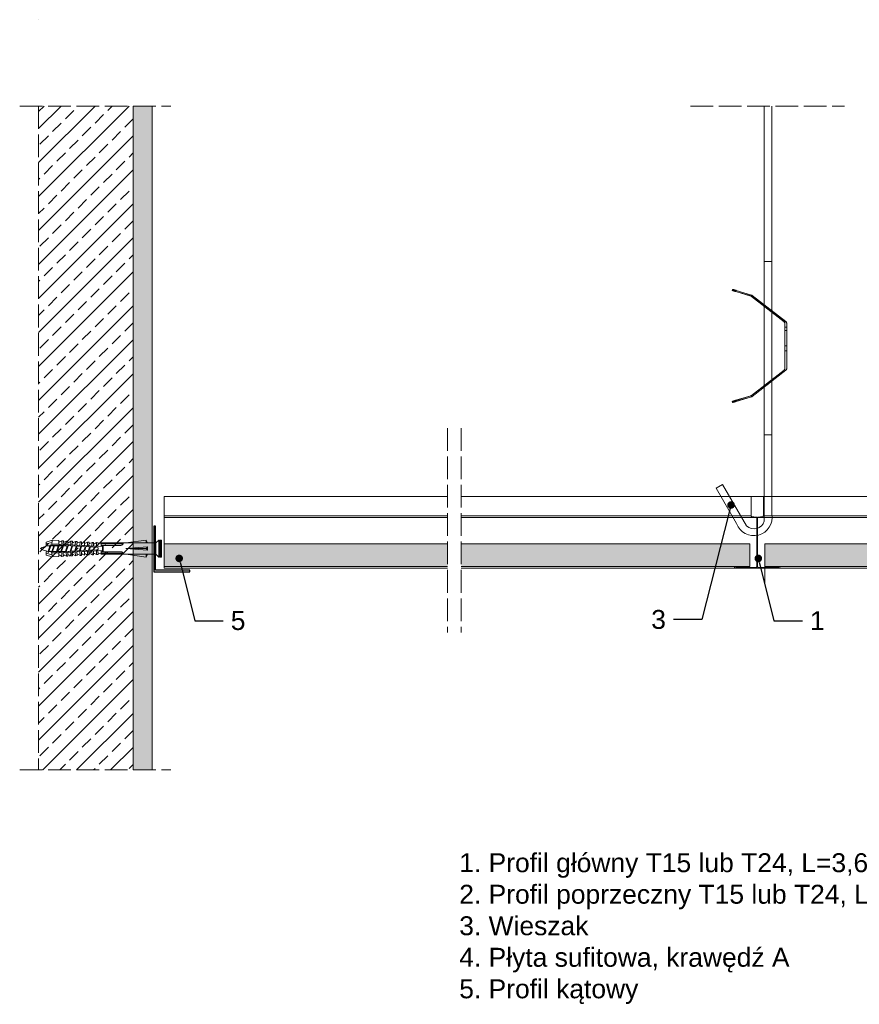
# Model space of a CAD drawing. Header units: millimetres. Extents: x -276 to 514, y -2154 to -831.
# Tile 5 of 6: x -276 to 168, y -1352 to -831. Entities that reach past the tile are written whole.
import ezdxf
from ezdxf import colors
from ezdxf.entities.mleader import LeaderData, LeaderLine
from ezdxf.math import Vec2, Vec3

# ---------------------------------------------------------------- set-up
doc = ezdxf.new("R2010")
doc.units = ezdxf.units.MM
doc.linetypes.add('ACAD_ISO02W100', pattern=[15, 12, -3])
doc.layers.get('0').update_dxf_attribs({"lineweight": 5})
for name, color, linetype, lineweight in [('_RIGIPS G-K', 7, 'Continuous', 9), ('_RIGIPS PROFIL', 7, 'Continuous', 9), ('_RIGIPS PŁYTA', 7, 'Continuous', 9), ('KRESKOWANIE', 7, 'Continuous', 9), ('PRZERYWANA', 7, 'ACAD_ISO02W100', 9), ('wełna', 7, 'BATTING', 5)]:
    doc.layers.add(name, color=color, linetype=linetype, lineweight=lineweight)
doc.layers.add('A-ANNO-REV-03', color=7, linetype='Continuous')
doc.styles.get("Standard").update_dxf_attribs({"font": 'arial.ttf'})
doc.linetypes.add('BATTING', pattern='A,0.00254,-2.54,[134,ltypeshp.shx,S=2.54,R=0,X=-2.54,Y=0],-5.08,[134,ltypeshp.shx,S=2.54,R=180,X=2.54,Y=0],-2.54', length=10.16254)

# ---------------------------------------------------------------- blocks, each defined once
blk = doc.blocks.new('T24')
at = {"layer": '_RIGIPS PROFIL'}
for p, q in [((302.61, -139.67), (302.61, -129.54)), ((302.81, -129.34), (308.91, -129.34)), ((309.11, -129.54), (309.11, -139.67)), ((305.45, -140.31), (302.78, -139.87)), ((305.61, -140.51), (305.61, -166.64)), ((306.11, -140.51), (306.11, -166.64)), ((308.95, -139.87), (306.28, -140.31)), ((293.86, -167.24), (293.86, -166.44)), ((293.96, -166.34), (294.86, -166.34)), ((317.76, -166.34), (316.86, -166.34)), ((317.86, -167.24), (317.86, -166.44)), ((293.96, -167.34), (317.76, -167.34)), ((294.36, -166.84), (305.41, -166.84)), ((306.31, -166.84), (317.36, -166.84))]:
    blk.add_line(p, q, dxfattribs=at)
for centre, radius, start, end in [((302.81, -129.54), 0.2, 90, 180), ((308.91, -129.54), 0.2, 0, 90), ((302.81, -139.67), 0.2, 180, 260.5377), ((305.41, -140.51), 0.2, 0, 80.5377), ((306.31, -140.51), 0.2, 99.4623, 180), ((308.91, -139.67), 0.2, 279.4623, 0), ((293.96, -166.44), 0.1, 90, 180), ((317.76, -166.44), 0.1, 0, 90), ((293.96, -167.24), 0.1, 180, 270), ((305.41, -166.64), 0.2, 270, 0), ((306.31, -166.64), 0.2, 180, 270), ((317.76, -167.24), 0.1, 270, 0)]:
    blk.add_arc(centre, radius, start, end, dxfattribs=at)
blk = doc.blocks.new('kolek rozprezny komplet 60')
for p, q in [((390.66, 217.01), (390.76, 218.91)), ((393.75, 218.75), (390.71, 217.96)), ((393.81, 219.85), (390.76, 218.91)), ((393.68, 217.35), (393.81, 219.85)), ((397.41, 219.66), (393.81, 219.85)), ((397.31, 217.76), (397.41, 219.66)), ((399, 219.58), (397.82, 218.98)), ((398.9, 217.68), (399, 219.58)), ((399.8, 219.54), (399, 219.58)), ((399.7, 217.64), (399.8, 219.54)), ((401.4, 219.45), (400.22, 218.85)), ((401.3, 217.56), (401.4, 219.45)), ((402.2, 219.41), (401.4, 219.45)), ((402.1, 217.51), (402.2, 219.41)), ((403.8, 219.33), (402.61, 218.72)), ((403.7, 217.43), (403.8, 219.33)), ((404.6, 219.29), (403.8, 219.33)), ((404.5, 217.39), (404.6, 219.29)), ((406.19, 219.2), (405.01, 218.6)), ((406.09, 217.3), (406.19, 219.2)), ((406.99, 219.16), (406.19, 219.2)), ((406.89, 217.26), (406.99, 219.16)), ((408.59, 219.08), (407.41, 218.47)), ((408.49, 217.18), (408.59, 219.08)), ((409.39, 219.03), (408.59, 219.08)), ((409.29, 217.14), (409.39, 219.03)), ((410.99, 218.95), (409.8, 218.35)), ((410.89, 217.05), (410.99, 218.95)), ((412.59, 218.87), (411.4, 218.26)), ((412.49, 216.97), (412.59, 218.87)), ((413.38, 218.82), (412.59, 218.87)), ((413.28, 216.93), (413.38, 218.82)), ((414.98, 218.74), (413.8, 218.14)), ((414.88, 216.84), (414.98, 218.74)), ((415.78, 218.7), (414.98, 218.74)), ((415.68, 216.8), (415.78, 218.7)), ((443.47, 219.95), (432.8, 218.45)), ((443.47, 218.45), (443.47, 219.95)), ((443.47, 219.95), (444.34, 218.45)), ((450.17, 219.95), (448.67, 218.45)), ((450.17, 219.95), (450.17, 210.95)), ((450.67, 219.95), (450.17, 219.95)), ((450.67, 219.95), (450.67, 210.95)), ((450.67, 219.35), (451.17, 219.95)), ((451.17, 219.95), (451.67, 219.95)), ((451.17, 219.95), (451.17, 210.95)), ((451.67, 219.95), (451.67, 210.95)), ((393.15, 216.88), (390.66, 217.01)), ((393.15, 214.02), (390.66, 213.89)), ((390.66, 213.89), (390.76, 211.99)), ((391.67, 216.95), (392.67, 216.95)), ((392.67, 216.95), (391.67, 213.95)), ((391.67, 213.95), (391.71, 213.45)), ((391.71, 213.45), (392.07, 213.95)), ((392.67, 216.95), (392.07, 213.95)), ((393.07, 216.95), (392.07, 213.95)), ((392.07, 213.95), (393.67, 213.95)), ((392.67, 216.95), (393.04, 217.45)), ((393.07, 216.95), (393.04, 217.45)), ((393.07, 216.95), (394.67, 216.95)), ((394.67, 216.95), (393.67, 213.95)), ((393.67, 213.95), (393.7, 213.55)), ((417.38, 216.11), (393.68, 217.35)), ((417.38, 214.79), (393.68, 213.55)), ((393.68, 213.55), (393.81, 211.05)), ((420.47, 216.55), (393.71, 217.95)), ((420.47, 214.35), (393.71, 212.95)), ((393.78, 213.55), (394.07, 213.95)), ((394.67, 216.95), (394.07, 213.95)), ((395.07, 216.95), (394.07, 213.95)), ((394.07, 213.95), (396.07, 213.95)), ((394.67, 216.95), (394.92, 217.29)), ((395.07, 216.95), (395.05, 217.28)), ((395.07, 216.95), (397.07, 216.95)), ((397.07, 216.95), (396.07, 213.95)), ((396.07, 213.95), (396.09, 213.67)), ((396.28, 213.68), (396.47, 213.95)), ((397.07, 216.95), (396.47, 213.95)), ((397.47, 216.95), (396.47, 213.95)), ((396.47, 213.95), (398.47, 213.95)), ((397.07, 216.95), (397.23, 217.17)), ((397.47, 216.95), (397.46, 217.16)), ((397.47, 216.95), (399.47, 216.95)), ((397.67, 217.14), (397.71, 217.74)), ((397.67, 213.76), (397.71, 213.16)), ((398.47, 217.1), (398.5, 217.7)), ((399.47, 216.95), (398.47, 213.95)), ((398.47, 213.95), (398.48, 213.8)), ((398.47, 213.8), (398.5, 213.2)), ((398.77, 213.81), (398.87, 213.95)), ((399.47, 216.95), (398.87, 213.95)), ((399.87, 216.95), (398.87, 213.95)), ((398.87, 213.95), (400.87, 213.95)), ((399.47, 216.95), (399.55, 217.05)), ((399.87, 216.95), (399.87, 217.03)), ((399.87, 216.95), (401.38, 216.95)), ((400.07, 217.02), (400.1, 217.62)), ((400.07, 213.88), (400.1, 213.28)), ((400.87, 216.98), (400.9, 217.58)), ((401.87, 216.92), (400.87, 213.95)), ((400.87, 213.95), (400.88, 213.92)), ((400.87, 213.92), (400.9, 213.32)), ((401.87, 216.92), (401.27, 213.95)), ((402.26, 216.9), (401.27, 213.95)), ((401.27, 213.95), (401.38, 213.95)), ((401.27, 213.94), (401.27, 213.95)), ((402.47, 216.89), (402.5, 217.49)), ((402.47, 214.01), (402.5, 213.41)), ((403.27, 216.85), (403.3, 217.45)), ((403.27, 214.05), (403.3, 213.45)), ((404.22, 216.8), (403.31, 214.05)), ((404.24, 216.8), (403.7, 214.07)), ((403.7, 213.47), (403.8, 211.57)), ((404.62, 216.78), (403.72, 214.07)), ((404.5, 213.51), (404.6, 211.62)), ((404.86, 216.77), (404.9, 217.37)), ((404.86, 214.13), (404.9, 213.53)), ((405.66, 216.73), (405.69, 217.32)), ((405.66, 214.17), (405.69, 213.58)), ((406.58, 216.68), (405.75, 214.18)), ((406.09, 213.6), (406.19, 211.7)), ((406.62, 216.68), (406.12, 214.2)), ((406.98, 216.66), (406.16, 214.2)), ((406.89, 213.64), (406.99, 211.74)), ((407.26, 216.64), (407.29, 217.24)), ((407.26, 214.26), (407.29, 213.66)), ((408.06, 216.6), (408.09, 217.2)), ((408.06, 214.3), (408.09, 213.7)), ((408.94, 216.55), (408.19, 214.31)), ((408.49, 213.72), (408.59, 211.82)), ((408.99, 216.55), (408.55, 214.33)), ((409.34, 216.53), (408.6, 214.33)), ((409.29, 213.76), (409.39, 211.87)), ((409.66, 216.52), (409.69, 217.12)), ((409.66, 214.38), (409.69, 213.79)), ((410.46, 216.47), (410.49, 217.07)), ((410.46, 214.43), (410.49, 213.83)), ((411.3, 216.43), (410.64, 214.44)), ((410.89, 213.85), (410.99, 211.95)), ((411.37, 216.43), (410.98, 214.45)), ((411.69, 216.41), (411.04, 214.46)), ((412.05, 216.39), (412.09, 216.99)), ((412.05, 214.51), (412.09, 213.91)), ((412.49, 213.93), (412.59, 212.03)), ((412.85, 216.35), (412.89, 216.95)), ((412.85, 214.55), (412.89, 213.95)), ((413.66, 216.31), (413.08, 214.56)), ((413.28, 213.97), (413.38, 212.08)), ((413.75, 216.3), (413.4, 214.58)), ((414.05, 216.29), (413.49, 214.58)), ((414.45, 216.27), (414.48, 216.86)), ((414.45, 214.64), (414.48, 214.04)), ((414.88, 214.06), (414.98, 212.16)), ((415.25, 216.22), (415.28, 216.82)), ((415.25, 214.68), (415.28, 214.08)), ((416.02, 216.18), (415.52, 214.69)), ((415.68, 214.1), (415.78, 212.2)), ((416.12, 216.18), (415.83, 214.71)), ((416.41, 216.16), (415.93, 214.71)), ((417.38, 218.62), (416.2, 218.01)), ((417.28, 216.72), (417.38, 218.62)), ((417.28, 214.18), (417.38, 212.29)), ((418.18, 218.57), (417.38, 218.62)), ((418.22, 215.58), (418.01, 214.95)), ((418.08, 216.68), (418.18, 218.57)), ((418.08, 214.22), (418.18, 212.33)), ((419.78, 218.49), (418.59, 217.89)), ((419.68, 216.59), (419.78, 218.49)), ((419.68, 214.31), (419.78, 212.41)), ((430.17, 217.15), (419.71, 217.15)), ((430.17, 213.75), (419.71, 213.75)), ((431.37, 217.95), (419.75, 217.95)), ((448.67, 218.45), (419.77, 218.45)), ((420.47, 217.15), (420.47, 213.75)), ((420.67, 217.15), (420.67, 213.75)), ((420.87, 217.15), (420.87, 213.75)), ((444.34, 216.37), (432.8, 215.45)), ((432.8, 215.45), (443.47, 215.45)), ((444.34, 214.53), (432.8, 215.45)), ((444.34, 216.37), (443.47, 215.45)), ((444.34, 214.53), (443.47, 215.45)), ((444.34, 214.53), (444.34, 216.37)), ((448.67, 218.45), (448.67, 212.45)), ((448.67, 216.95), (448.67, 213.95)), ((393.75, 212.15), (390.71, 212.94)), ((393.81, 211.05), (390.76, 211.99)), ((397.41, 211.24), (393.81, 211.05)), ((397.31, 213.14), (397.41, 211.24)), ((399, 211.32), (397.82, 211.93)), ((398.9, 213.22), (399, 211.32)), ((399.8, 211.36), (399, 211.32)), ((399.7, 213.26), (399.8, 211.36)), ((401.4, 211.45), (400.22, 212.05)), ((401.3, 213.35), (401.4, 211.45)), ((402.2, 211.49), (401.4, 211.45)), ((402.1, 213.39), (402.2, 211.49)), ((403.8, 211.57), (402.61, 212.18)), ((404.6, 211.62), (403.8, 211.57)), ((406.19, 211.7), (405.01, 212.3)), ((406.99, 211.74), (406.19, 211.7)), ((408.59, 211.82), (407.41, 212.43)), ((409.39, 211.87), (408.59, 211.82)), ((410.99, 211.95), (409.8, 212.55)), ((412.59, 212.03), (411.4, 212.64)), ((413.38, 212.08), (412.59, 212.03)), ((414.98, 212.16), (413.8, 212.76)), ((415.78, 212.2), (414.98, 212.16)), ((417.38, 212.29), (416.2, 212.89)), ((418.18, 212.33), (417.38, 212.29)), ((419.78, 212.41), (418.59, 213.01)), ((431.37, 212.95), (419.75, 212.95)), ((448.67, 212.45), (419.77, 212.45)), ((443.47, 210.95), (432.8, 212.45)), ((443.47, 212.45), (443.47, 210.95)), ((443.47, 210.95), (444.34, 212.45)), ((450.17, 210.95), (448.67, 212.45)), ((450.67, 210.95), (450.17, 210.95)), ((450.67, 211.55), (451.17, 210.95)), ((451.17, 210.95), (451.67, 210.95))]:
    blk.add_line(p, q)
for centre, radius, start, end in [((397.68, 219.24), 0.3, 177, 297), ((400.08, 219.12), 0.3, 177, 297), ((402.48, 218.99), 0.3, 177, 297), ((404.87, 218.87), 0.3, 177, 297), ((407.27, 218.74), 0.3, 177, 297), ((393.41, 206.24), 10.85, 99.2038, 121.9083), ((393.41, 224.66), 10.85, 238.0917, 260.7962), ((393.65, 216.85), 0.5, 87, 177), ((393.65, 214.05), 0.5, 183, 273), ((409.67, 218.61), 0.3, 177, 297), ((411.27, 218.53), 0.3, 177, 297), ((413.66, 218.41), 0.3, 177, 297), ((416.06, 218.28), 0.3, 177, 297), ((417.55, 215.45), 0.682, 255.8604, 104.1386), ((418.46, 218.15), 0.3, 177, 297), ((422.67, 216.95), 1, 90, 168.463), ((422.67, 213.95), 1, 191.537, 270), ((430.17, 218.45), 1.3, 270, 0), ((430.17, 212.45), 1.3, 0, 90), ((397.68, 211.66), 0.3, 63, 183), ((400.08, 211.78), 0.3, 63, 183), ((402.48, 211.91), 0.3, 63, 183), ((404.87, 212.03), 0.3, 63, 183), ((407.27, 212.16), 0.3, 63, 183), ((409.67, 212.29), 0.3, 63, 183), ((411.27, 212.37), 0.3, 63, 183), ((413.66, 212.5), 0.3, 63, 183), ((416.06, 212.62), 0.3, 63, 183), ((418.46, 212.75), 0.3, 63, 183)]:
    blk.add_arc(centre, radius, start, end)
blk = doc.blocks.new('_Dot')
at = {"color": 0, "linetype": 'ByBlock', "lineweight": -2}
blk.add_line((-0.5, 0), (-1, 0), dxfattribs=at)
at = {"color": 0, "linetype": 'ByBlock', "const_width": 0.5}
blk.add_lwpolyline([(-0.25, 0, 1), (0.25, 0, 1)], format="xyb", close=True, dxfattribs=at)
blk = doc.blocks.new('kątownik 24x19')
at = {"layer": 'A-ANNO-REV-03'}
for p, q in [((-0.019, -0.0231), (-0.019, 0.0009)), ((-0.019, 0.0009), (0, 0.0009)), ((-0.0181, 0), (-0.0181, -0.0231)), ((0, 0), (-0.0181, 0)), ((0, 0.0009), (0, 0)), ((-0.0181, -0.0231), (-0.019, -0.0231))]:
    blk.add_line(p, q, dxfattribs=at)

msp = doc.modelspace()

# ---------------------------------------------------------------- hatches: boundary and pattern name
at = {"layer": '_RIGIPS PŁYTA'}
h = msp.add_hatch(dxfattribs=at)
h.set_pattern_fill('AR-SAND', color=254, scale=0.1)
h.paths.add_polyline_path([(-49.67, -1108.25), (-199.46, -1108.25), (-199.46, -1120.25), (-49.67, -1120.25)])
h.paths.add_polyline_path([(95.03, -1108.25), (-42.45, -1108.25), (-42.45, -1120.25), (91.97, -1120.25)])
h.paths.add_polyline_path([(110.1, -1108.25), (95.03, -1108.25), (91.97, -1120.25), (110.1, -1120.25)])
h.paths.add_polyline_path([(209.29, -1108.25), (118.05, -1108.25), (118.05, -1120.25), (212.16, -1120.25)])
h.paths.add_polyline_path([(270.05, -1108.25), (209.29, -1108.25), (212.16, -1120.25), (270.05, -1120.25)])
h.paths.add_polyline_path([(425.4, -1108.25), (277.26, -1108.25), (277.26, -1120.25), (425.4, -1120.25)])
edge = h.paths.add_edge_path(flags=16)
edge.add_arc((309.32, -1116.02), 1, 0, 360)
at = {"layer": 'KRESKOWANIE'}
h = msp.add_hatch(dxfattribs=at)
h.set_pattern_fill('ANSI33', color=256, scale=2, angle=180, style=0)
h.set_pattern_definition([(225, (-2261.128, -2506.8), (8.980256, -8.980256), []), (225, (-2270.108, -2506.8), (8.980256, -8.980256), [6.35, -3.175])])
h.paths.add_polyline_path([(-215.92, -876.85), (-265.92, -876.85), (-265.92, -1227.85), (-215.92, -1227.85)])
h = msp.add_hatch(dxfattribs=at)
h.set_pattern_fill('AR-SAND', color=256, scale=0.1, style=0)
h.set_pattern_definition([(37.5, (-2261.128, -2506.7997), (-0.160003, 4.8941324), [0, -3.8608, 0, -4.318, 0, -4.1275]), (7.5, (-2261.128, -2506.8), (4.495233, 7.168251), [0, -2.0828, 0, -3.4798, 0, -1.3335]), (327.5, (-2264.252, -2506.7997), (7.909924, 0.014372), [0, -1.27, 0, -4.572, 0, -5.969]), (317.5, (-2264.252, -2506.8), (7.635565, 2.229293), [0, -0.635, 0, -2.9972, 0, -3.429])])
h.paths.add_polyline_path([(-205.92, -876.85), (-215.92, -876.85), (-215.92, -1227.85), (-205.92, -1227.85)])

# ---------------------------------------------------------------- linework, layer by layer
for p, q in [((-215.92, -876.85), (-215.92, -1227.85)), ((-205.92, -876.85), (-205.92, -1227.85)), ((117.81, -876.85), (117.8, -1050.62)), ((121.81, -876.85), (121.8, -1050.62)), ((117.81, -959.06), (117.8, -1096.36)), ((121.82, -959.06), (121.8, -1092.63)), ((121.8, -1050.62), (117.8, -1050.62)), ((108.47, -1098.86), (95.8, -1076.92)), ((103.14, -1097.63), (92.34, -1078.92))]:
    msp.add_line(p, q)
msp.add_lwpolyline([(121.8, -959.06), (117.8, -959.06)], close=True)
at = {"color": 253, "lineweight": 0}
for points in [[(100.88, -974.35), (101.05, -973.79)], [(102.84, -974.98), (102.72, -974.93), (102.6, -974.9), (102.48, -974.87), (102.38, -974.83), (102.27, -974.8), (102.16, -974.76), (102.07, -974.74), (101.98, -974.71), (101.89, -974.67), (101.8, -974.65), (101.71, -974.62), (101.63, -974.6), (101.56, -974.57), (101.49, -974.55), (101.41, -974.53), (101.35, -974.51), (101.29, -974.49), (101.23, -974.47), (101.18, -974.45), (101.13, -974.44), (101.09, -974.43), (101.05, -974.41), (101.02, -974.4), (100.99, -974.39), (100.96, -974.38), (100.94, -974.37), (100.92, -974.36), (100.9, -974.36), (100.89, -974.35), (100.88, -974.35), (100.89, -974.35), (100.9, -974.35), (100.92, -974.35), (100.94, -974.36), (100.96, -974.36), (100.99, -974.37), (101.02, -974.38), (101.05, -974.39), (101.09, -974.4), (101.13, -974.41), (101.18, -974.43), (101.23, -974.44), (101.29, -974.45), (101.35, -974.47), (101.41, -974.49), (101.49, -974.51), (101.56, -974.53), (101.63, -974.55), (101.71, -974.57), (101.8, -974.6), (101.89, -974.62), (101.98, -974.65), (102.07, -974.67), (102.16, -974.71), (102.27, -974.73), (102.38, -974.76), (102.48, -974.8), (102.6, -974.83), (102.72, -974.86), (102.84, -974.9), (110.7, -977.26), (110.7, -977.33)], [(103.01, -974.41), (111.09, -976.83), (111.09, -976.76), (103.01, -974.34), (102.89, -974.3), (102.77, -974.27), (102.66, -974.24), (102.55, -974.21), (102.44, -974.17), (102.34, -974.14), (102.24, -974.12), (102.14, -974.09), (102.05, -974.06), (101.96, -974.03), (101.88, -974.01), (101.8, -973.99), (101.72, -973.97), (101.65, -973.94), (101.58, -973.93), (101.52, -973.91), (101.46, -973.89), (101.4, -973.88), (101.35, -973.86), (101.31, -973.85), (101.26, -973.84), (101.22, -973.83), (101.18, -973.82), (101.15, -973.81), (101.13, -973.8), (101.1, -973.8), (101.08, -973.8), (101.07, -973.79), (101.06, -973.79), (101.05, -973.79), (101.06, -973.8), (101.07, -973.8), (101.08, -973.8), (101.1, -973.81), (101.13, -973.82), (101.15, -973.83), (101.18, -973.84), (101.22, -973.85), (101.26, -973.86), (101.31, -973.88), (101.35, -973.89), (101.4, -973.91), (101.46, -973.93), (101.52, -973.95), (101.58, -973.97), (101.65, -973.99), (101.72, -974.01), (101.8, -974.03), (101.88, -974.06), (101.96, -974.09), (102.05, -974.12), (102.14, -974.15), (102.24, -974.17), (102.34, -974.21), (102.44, -974.24), (102.55, -974.27), (102.66, -974.3), (102.77, -974.34), (102.89, -974.38), (103.01, -974.41)], [(101.4, -974.48), (101.56, -973.92)], [(101.4, -974.53), (101.56, -973.96)], [(102.84, -974.9), (103.01, -974.34)], [(103.01, -974.41), (102.84, -974.98), (110.7, -977.33)], [(110.7, -977.26), (110.88, -977.33), (111.03, -977.43)], [(111.03, -977.51), (110.88, -977.41), (110.7, -977.33)], [(110.79, -977.37), (110.79, -977.29)], [(110.88, -977.41), (110.88, -977.33)], [(110.96, -977.45), (110.96, -977.37)], [(128.25, -990.9), (111.03, -977.51), (111.03, -977.43), (128.25, -990.82), (128.25, -990.9)], [(111.03, -977.51), (111.03, -977.43)], [(111.42, -976.93), (111.26, -976.83), (111.09, -976.76)], [(111.09, -976.83), (111.26, -976.91), (111.42, -977.01)], [(111.18, -976.87), (111.18, -976.79)], [(111.26, -976.91), (111.26, -976.83)], [(111.34, -976.96), (111.34, -976.88)], [(111.42, -977.01), (129.27, -990.9), (129.27, -990.82), (111.42, -976.93), (111.42, -977.01)], [(111.42, -977.01), (111.42, -976.93)], [(117.87, -982.79), (118.25, -982.29)], [(119.63, -984.16), (119.7, -984.22), (119.77, -984.28), (119.84, -984.33), (119.92, -984.39), (119.99, -984.45), (120.06, -984.51), (120.13, -984.56), (120.2, -984.61), (120.27, -984.67), (120.34, -984.72), (120.41, -984.77), (120.47, -984.83), (120.54, -984.87), (120.6, -984.92), (120.66, -984.96), (120.72, -985.01), (120.78, -985.05), (120.83, -985.1), (120.88, -985.14), (120.94, -985.18), (120.99, -985.22), (121.03, -985.25), (121.08, -985.29), (121.12, -985.32), (121.16, -985.35), (121.19, -985.38), (121.23, -985.41), (121.26, -985.43), (121.29, -985.46), (121.32, -985.47), (121.34, -985.49), (121.36, -985.51), (121.37, -985.51), (121.39, -985.53), (121.4, -985.54), (121.41, -985.54), (121.41, -985.55), (121.41, -985.54), (121.41, -985.54), (121.4, -985.53), (121.38, -985.51), (121.37, -985.51), (121.35, -985.49), (121.32, -985.47), (121.3, -985.46), (121.28, -985.43), (121.24, -985.41), (121.21, -985.38), (121.18, -985.35), (121.14, -985.32), (121.1, -985.29), (121.05, -985.25), (121.01, -985.22), (120.96, -985.18), (120.91, -985.14), (120.86, -985.1), (120.8, -985.05), (120.74, -985.01), (120.69, -984.96), (120.63, -984.92), (120.56, -984.87), (120.5, -984.83), (120.43, -984.77), (120.37, -984.72), (120.3, -984.67), (120.24, -984.61), (120.16, -984.56), (120.1, -984.51), (120.02, -984.45), (119.95, -984.39), (119.88, -984.33), (119.8, -984.28), (119.73, -984.22), (119.65, -984.16), (119.58, -984.1), (119.51, -984.05), (119.44, -984), (119.37, -983.94), (119.29, -983.88), (119.22, -983.83), (119.15, -983.77), (119.08, -983.72), (119.01, -983.66), (118.94, -983.61), (118.88, -983.56), (118.81, -983.51), (118.75, -983.46), (118.69, -983.41), (118.62, -983.36), (118.57, -983.32), (118.51, -983.27), (118.45, -983.23), (118.4, -983.19), (118.34, -983.15), (118.29, -983.11), (118.25, -983.07), (118.2, -983.04), (118.16, -983.01), (118.12, -982.98), (118.09, -982.95), (118.06, -982.93), (118.02, -982.9), (117.99, -982.88), (117.97, -982.86), (117.94, -982.84), (117.93, -982.83), (117.91, -982.81), (117.89, -982.8), (117.89, -982.79), (117.88, -982.79), (117.87, -982.79), (117.88, -982.79), (117.89, -982.8), (117.9, -982.81), (117.92, -982.83), (117.93, -982.84), (117.96, -982.86), (117.98, -982.88), (118.01, -982.9), (118.04, -982.93), (118.07, -982.95), (118.11, -982.98), (118.15, -983.01), (118.19, -983.04), (118.23, -983.07), (118.28, -983.11), (118.33, -983.15), (118.38, -983.19), (118.43, -983.23), (118.48, -983.27), (118.54, -983.32), (118.6, -983.36), (118.66, -983.41), (118.72, -983.46), (118.79, -983.51), (118.85, -983.56), (118.92, -983.61), (118.98, -983.66), (119.05, -983.72), (119.12, -983.77), (119.19, -983.83), (119.26, -983.88), (119.33, -983.94), (119.41, -984), (119.48, -984.05), (119.56, -984.1), (119.63, -984.16)], [(120.01, -983.67), (120.09, -983.73), (120.15, -983.79), (120.23, -983.84), (120.3, -983.9), (120.37, -983.96), (120.45, -984.01), (120.51, -984.06), (120.59, -984.12), (120.65, -984.17), (120.73, -984.23), (120.79, -984.28), (120.86, -984.33), (120.92, -984.38), (120.98, -984.42), (121.05, -984.47), (121.1, -984.51), (121.16, -984.56), (121.22, -984.6), (121.27, -984.65), (121.32, -984.69), (121.37, -984.73), (121.41, -984.76), (121.46, -984.79), (121.5, -984.83), (121.55, -984.86), (121.58, -984.88), (121.61, -984.91), (121.64, -984.93), (121.68, -984.96), (121.7, -984.97), (121.73, -985), (121.74, -985.01), (121.76, -985.02), (121.77, -985.03), (121.78, -985.04), (121.79, -985.05), (121.8, -985.05), (121.8, -985.05), (121.8, -985.05), (121.79, -985.04), (121.78, -985.03), (121.77, -985.02), (121.75, -985.01), (121.73, -985), (121.71, -984.97), (121.68, -984.96), (121.66, -984.93), (121.63, -984.91), (121.59, -984.88), (121.56, -984.86), (121.52, -984.83), (121.48, -984.79), (121.44, -984.76), (121.39, -984.73), (121.34, -984.69), (121.29, -984.65), (121.24, -984.6), (121.19, -984.56), (121.13, -984.51), (121.07, -984.47), (121.01, -984.42), (120.95, -984.38), (120.88, -984.33), (120.82, -984.28), (120.75, -984.23), (120.69, -984.17), (120.62, -984.12), (120.55, -984.06), (120.48, -984.01), (120.41, -983.96), (120.33, -983.9), (120.26, -983.84), (120.19, -983.79), (120.11, -983.73), (120.04, -983.67), (119.97, -983.61), (119.9, -983.56), (119.83, -983.5), (119.75, -983.44), (119.68, -983.38), (119.61, -983.33), (119.53, -983.28), (119.47, -983.22), (119.39, -983.17), (119.33, -983.11), (119.26, -983.07), (119.2, -983.02), (119.13, -982.97), (119.07, -982.92), (119.01, -982.87), (118.95, -982.82), (118.89, -982.78), (118.84, -982.74), (118.79, -982.7), (118.73, -982.66), (118.68, -982.61), (118.64, -982.58), (118.59, -982.55), (118.55, -982.52), (118.51, -982.48), (118.48, -982.46), (118.44, -982.43), (118.41, -982.4), (118.38, -982.39), (118.35, -982.36), (118.33, -982.34), (118.31, -982.33), (118.29, -982.32), (118.28, -982.31), (118.27, -982.3), (118.26, -982.3), (118.25, -982.29), (118.25, -982.3), (118.26, -982.3), (118.27, -982.31), (118.29, -982.32), (118.3, -982.33), (118.32, -982.34), (118.34, -982.36), (118.37, -982.39), (118.39, -982.4), (118.43, -982.43), (118.46, -982.46), (118.49, -982.48), (118.53, -982.52), (118.57, -982.55), (118.61, -982.58), (118.66, -982.61), (118.71, -982.66), (118.76, -982.7), (118.81, -982.74), (118.87, -982.78), (118.93, -982.82), (118.98, -982.87), (119.04, -982.92), (119.11, -982.97), (119.17, -983.02), (119.24, -983.07), (119.3, -983.11), (119.37, -983.17), (119.43, -983.22), (119.51, -983.28), (119.57, -983.33), (119.65, -983.38), (119.72, -983.44), (119.79, -983.5), (119.87, -983.56), (119.94, -983.61), (120.01, -983.67)], [(119.64, -984.15), (120.02, -983.65)], [(119.64, -984.18), (120.02, -983.68)], [(121.41, -985.55), (121.8, -985.05)], [(128.25, -990.82), (128.42, -990.98), (128.54, -991.18), (128.61, -991.4), (128.64, -991.63)], [(128.64, -991.7), (128.61, -991.47), (128.54, -991.25), (128.42, -991.06), (128.25, -990.9)], [(128.42, -991.06), (128.42, -990.98)], [(128.54, -991.25), (128.54, -991.18)], [(128.61, -991.47), (128.61, -991.4)], [(128.64, -1015.74), (128.64, -991.7), (128.64, -991.63), (128.64, -1015.66), (128.64, -1015.74)], [(128.64, -991.7), (128.64, -991.63)], [(128.64, -995.49), (128.64, -995.08), (128.64, -994.69), (128.64, -994.32), (128.64, -993.98), (128.64, -993.68), (128.64, -993.41), (128.64, -993.21), (128.64, -993.05), (128.64, -992.96), (128.64, -992.93), (128.64, -992.96), (128.64, -993.05), (128.64, -993.21), (128.64, -993.41), (128.64, -993.68), (128.64, -993.98), (128.64, -994.32), (128.64, -994.69), (128.64, -995.08), (128.64, -995.49), (129.66, -995.49)], [(128.64, -995.49), (128.64, -995.08), (128.64, -994.69), (128.64, -994.32), (128.64, -993.98), (128.64, -993.68), (128.64, -993.41), (128.64, -993.21), (128.64, -993.05), (128.64, -992.96), (128.64, -992.93), (128.64, -992.96), (128.64, -993.05), (128.64, -993.21), (128.64, -993.41), (128.64, -993.68), (128.64, -993.98), (128.64, -994.32), (128.64, -994.69), (128.64, -995.08), (128.64, -995.49), (129.66, -995.49)], [(129.66, -993.68), (128.64, -993.68), (129.66, -993.68)], [(129.66, -993.68), (128.64, -993.68), (129.66, -993.68)], [(129.66, -991.63), (129.64, -991.4), (129.56, -991.18), (129.44, -990.98), (129.27, -990.82)], [(129.27, -990.9), (129.44, -991.06), (129.56, -991.25), (129.64, -991.47), (129.66, -991.7)], [(129.44, -991.06), (129.44, -990.98)], [(129.56, -991.25), (129.56, -991.18)], [(129.64, -991.47), (129.64, -991.4)], [(129.66, -991.7), (129.66, -1015.74), (129.66, -1015.66), (129.66, -991.63), (129.66, -991.7)], [(129.66, -991.7), (129.66, -991.63)], [(128.64, -997.04), (128.64, -997.39), (128.64, -997.74), (128.64, -998.07), (128.64, -998.35), (128.64, -998.61), (128.64, -998.81), (128.64, -998.96), (128.64, -999.06), (128.64, -999.08), (128.64, -999.06), (128.64, -998.96), (128.64, -998.81), (128.64, -998.61), (128.64, -998.35), (128.64, -998.07), (128.64, -997.74), (128.64, -997.39), (128.64, -997.04), (128.64, -996.68), (128.64, -996.34), (128.64, -996.02), (128.64, -995.72), (128.64, -995.47), (128.64, -995.26), (128.64, -995.12), (128.64, -995.03), (128.64, -994.99), (128.64, -995.03), (128.64, -995.12), (128.64, -995.26), (128.64, -995.47), (128.64, -995.72), (128.64, -996.02), (128.64, -996.34), (128.64, -996.68), (128.64, -997.04)], [(128.64, -1001.14), (128.64, -1001.21), (128.64, -1001.34), (128.64, -1001.53), (128.64, -1001.77), (128.64, -1002.05), (128.64, -1002.38), (128.64, -1002.74), (128.64, -1003.12), (128.64, -1003.52), (128.64, -1003.91), (128.64, -1004.3), (128.64, -1004.69), (128.64, -1005.04), (128.64, -1005.36), (128.64, -1005.64), (128.64, -1005.88), (128.64, -1006.05), (128.64, -1006.17), (128.64, -1006.24), (128.64, -1006.23), (128.64, -1006.16), (128.64, -1006.04), (128.64, -1005.86), (128.64, -1005.62), (128.64, -1005.34), (128.64, -1005.02), (128.64, -1004.66), (128.64, -1004.28), (128.64, -1003.89), (128.64, -1003.49), (128.64, -1003.09), (128.64, -1002.72), (128.64, -1002.36), (128.64, -1002.03), (128.64, -1001.75), (128.64, -1001.51), (128.64, -1001.33), (128.64, -1001.2), (128.64, -1001.14)], [(128.64, -1003.67), (129.66, -1003.67)], [(128.64, -1003.7), (129.66, -1003.7)], [(129.66, -1003.92), (129.66, -1004.32), (129.66, -1004.71), (129.66, -1005.08), (129.66, -1005.43), (129.66, -1005.76), (129.66, -1006.04), (129.66, -1006.29), (129.66, -1006.47), (129.66, -1006.61), (129.66, -1006.7), (129.66, -1006.73), (129.66, -1006.7), (129.66, -1006.61), (129.66, -1006.47), (129.66, -1006.29), (129.66, -1006.04), (129.66, -1005.76), (129.66, -1005.43), (129.66, -1005.08), (129.66, -1004.71), (129.66, -1004.32), (129.66, -1003.92), (129.66, -1003.52), (129.66, -1003.13), (129.66, -1002.75), (129.66, -1002.4), (129.66, -1002.08), (129.66, -1001.79), (129.66, -1001.55), (129.66, -1001.36), (129.66, -1001.22), (129.66, -1001.14), (129.66, -1001.1), (129.66, -1001.14), (129.66, -1001.22), (129.66, -1001.36), (129.66, -1001.55), (129.66, -1001.79), (129.66, -1002.08), (129.66, -1002.4), (129.66, -1002.75), (129.66, -1003.13), (129.66, -1003.52), (129.66, -1003.92)], [(129.66, -1001.14), (129.66, -1001.14), (129.66, -1001.2), (129.66, -1001.33), (129.66, -1001.51), (129.66, -1001.75), (129.66, -1002.03), (129.66, -1002.36), (129.66, -1002.72), (129.66, -1003.09), (129.66, -1003.49), (129.66, -1003.89), (129.66, -1004.28), (129.66, -1004.66), (129.66, -1005.02), (129.66, -1005.34), (129.66, -1005.62), (129.66, -1005.86), (129.66, -1006.04), (129.66, -1006.16), (129.66, -1006.23), (129.66, -1006.24), (129.66, -1006.17), (129.66, -1006.05), (129.66, -1005.88), (129.66, -1005.64), (129.66, -1005.36), (129.66, -1005.04), (129.66, -1004.69), (129.66, -1004.3), (129.66, -1003.91), (129.66, -1003.52), (129.66, -1003.12), (129.66, -1002.74), (129.66, -1002.38), (129.66, -1002.05), (129.66, -1001.77), (129.66, -1001.53), (129.66, -1001.34), (129.66, -1001.21), (129.66, -1001.14)], [(128.64, -1006.24), (129.66, -1006.24)], [(128.64, -1010.33), (128.64, -1010.68), (128.64, -1011.03), (128.64, -1011.35), (128.64, -1011.64), (128.64, -1011.89), (128.64, -1012.1), (128.64, -1012.25), (128.64, -1012.34), (128.64, -1012.38), (128.64, -1012.34), (128.64, -1012.25), (128.64, -1012.1), (128.64, -1011.89), (128.64, -1011.64), (128.64, -1011.35), (128.64, -1011.03), (128.64, -1010.68), (128.64, -1010.33), (128.64, -1009.97), (128.64, -1009.63), (128.64, -1009.31), (128.64, -1009.01), (128.64, -1008.77), (128.64, -1008.56), (128.64, -1008.41), (128.64, -1008.32), (128.64, -1008.28), (128.64, -1008.32), (128.64, -1008.41), (128.64, -1008.56), (128.64, -1008.77), (128.64, -1009.01), (128.64, -1009.31), (128.64, -1009.63), (128.64, -1009.97), (128.64, -1010.33)], [(111.03, -1029.94), (128.25, -1016.55), (128.25, -1016.47), (111.03, -1029.87), (111.03, -1029.94)], [(129.27, -1016.55), (111.42, -1030.43), (111.42, -1030.36), (129.27, -1016.47), (129.27, -1016.55)], [(128.25, -1016.47), (128.42, -1016.31), (128.54, -1016.11), (128.61, -1015.9), (128.64, -1015.66)], [(128.64, -1015.74), (128.61, -1015.97), (128.54, -1016.18), (128.42, -1016.38), (128.25, -1016.55)], [(128.42, -1016.38), (128.42, -1016.31)], [(128.54, -1016.18), (128.54, -1016.11)], [(128.61, -1015.97), (128.61, -1015.9)], [(128.64, -1015.74), (128.64, -1015.66)], [(129.66, -1015.66), (129.64, -1015.9), (129.56, -1016.11), (129.44, -1016.31), (129.27, -1016.47)], [(129.27, -1016.55), (129.44, -1016.38), (129.56, -1016.18), (129.64, -1015.97), (129.66, -1015.74)], [(129.44, -1016.38), (129.44, -1016.31)], [(129.56, -1016.18), (129.56, -1016.11)], [(129.64, -1015.97), (129.64, -1015.9)], [(129.66, -1015.74), (129.66, -1015.66)], [(119.63, -1023.21), (119.56, -1023.26), (119.48, -1023.32), (119.41, -1023.37), (119.33, -1023.43), (119.26, -1023.49), (119.19, -1023.55), (119.12, -1023.6), (119.05, -1023.65), (118.98, -1023.71), (118.92, -1023.76), (118.85, -1023.82), (118.79, -1023.86), (118.72, -1023.91), (118.66, -1023.96), (118.6, -1024.01), (118.54, -1024.05), (118.48, -1024.1), (118.43, -1024.14), (118.38, -1024.18), (118.33, -1024.23), (118.28, -1024.26), (118.23, -1024.3), (118.19, -1024.33), (118.15, -1024.36), (118.11, -1024.39), (118.07, -1024.42), (118.04, -1024.45), (118.01, -1024.47), (117.98, -1024.5), (117.96, -1024.51), (117.93, -1024.53), (117.92, -1024.54), (117.9, -1024.56), (117.89, -1024.57), (117.88, -1024.58), (117.87, -1024.59), (117.88, -1024.59), (117.89, -1024.58), (117.89, -1024.57), (117.91, -1024.56), (117.93, -1024.54), (117.94, -1024.53), (117.97, -1024.51), (117.99, -1024.5), (118.02, -1024.47), (118.06, -1024.45), (118.09, -1024.42), (118.12, -1024.39), (118.16, -1024.36), (118.2, -1024.33), (118.25, -1024.3), (118.29, -1024.26), (118.34, -1024.23), (118.4, -1024.18), (118.45, -1024.14), (118.51, -1024.1), (118.57, -1024.05), (118.62, -1024.01), (118.69, -1023.96), (118.75, -1023.91), (118.81, -1023.86), (118.88, -1023.82), (118.94, -1023.76), (119.01, -1023.71), (119.08, -1023.65), (119.15, -1023.6), (119.22, -1023.55), (119.29, -1023.49), (119.37, -1023.43), (119.44, -1023.37), (119.51, -1023.32), (119.58, -1023.26), (119.65, -1023.21), (119.73, -1023.15), (119.8, -1023.1), (119.88, -1023.04), (119.95, -1022.98), (120.02, -1022.92), (120.1, -1022.87), (120.16, -1022.81), (120.24, -1022.76), (120.3, -1022.7), (120.37, -1022.65), (120.43, -1022.6), (120.5, -1022.55), (120.56, -1022.5), (120.63, -1022.45), (120.69, -1022.41), (120.74, -1022.36), (120.8, -1022.32), (120.86, -1022.27), (120.91, -1022.23), (120.96, -1022.19), (121.01, -1022.15), (121.05, -1022.11), (121.1, -1022.08), (121.14, -1022.05), (121.18, -1022.02), (121.21, -1021.99), (121.24, -1021.97), (121.28, -1021.94), (121.3, -1021.92), (121.32, -1021.9), (121.35, -1021.88), (121.37, -1021.87), (121.38, -1021.85), (121.4, -1021.84), (121.41, -1021.83), (121.41, -1021.83), (121.41, -1021.83), (121.4, -1021.83), (121.39, -1021.84), (121.37, -1021.85), (121.36, -1021.87), (121.34, -1021.88), (121.32, -1021.9), (121.29, -1021.92), (121.26, -1021.94), (121.23, -1021.97), (121.19, -1021.99), (121.16, -1022.02), (121.12, -1022.05), (121.08, -1022.08), (121.03, -1022.11), (120.99, -1022.15), (120.94, -1022.19), (120.88, -1022.23), (120.83, -1022.27), (120.78, -1022.32), (120.72, -1022.36), (120.66, -1022.41), (120.6, -1022.45), (120.54, -1022.5), (120.47, -1022.55), (120.41, -1022.6), (120.34, -1022.65), (120.27, -1022.7), (120.2, -1022.76), (120.13, -1022.81), (120.06, -1022.87), (119.99, -1022.92), (119.92, -1022.98), (119.84, -1023.04), (119.77, -1023.1), (119.7, -1023.15), (119.63, -1023.21)], [(117.87, -1024.59), (118.25, -1025.08)], [(120.01, -1023.7), (119.94, -1023.76), (119.87, -1023.82), (119.79, -1023.87), (119.72, -1023.93), (119.65, -1023.99), (119.57, -1024.04), (119.51, -1024.09), (119.43, -1024.15), (119.37, -1024.2), (119.3, -1024.26), (119.24, -1024.31), (119.17, -1024.36), (119.11, -1024.41), (119.04, -1024.45), (118.98, -1024.5), (118.93, -1024.55), (118.87, -1024.59), (118.81, -1024.63), (118.76, -1024.68), (118.71, -1024.72), (118.66, -1024.76), (118.61, -1024.79), (118.57, -1024.82), (118.53, -1024.86), (118.49, -1024.89), (118.46, -1024.91), (118.43, -1024.95), (118.39, -1024.96), (118.37, -1024.99), (118.34, -1025.01), (118.32, -1025.03), (118.3, -1025.04), (118.29, -1025.05), (118.27, -1025.06), (118.26, -1025.07), (118.25, -1025.08), (118.25, -1025.08), (118.26, -1025.08), (118.27, -1025.07), (118.28, -1025.06), (118.29, -1025.05), (118.31, -1025.04), (118.33, -1025.03), (118.35, -1025.01), (118.38, -1024.99), (118.41, -1024.96), (118.44, -1024.95), (118.48, -1024.91), (118.51, -1024.89), (118.55, -1024.86), (118.59, -1024.82), (118.64, -1024.79), (118.68, -1024.76), (118.73, -1024.72), (118.79, -1024.68), (118.84, -1024.63), (118.89, -1024.59), (118.95, -1024.55), (119.01, -1024.5), (119.07, -1024.45), (119.13, -1024.41), (119.2, -1024.36), (119.26, -1024.31), (119.33, -1024.26), (119.39, -1024.2), (119.47, -1024.15), (119.53, -1024.09), (119.61, -1024.04), (119.68, -1023.99), (119.75, -1023.93), (119.83, -1023.87), (119.9, -1023.82), (119.97, -1023.76), (120.04, -1023.7), (120.11, -1023.64), (120.19, -1023.59), (120.26, -1023.53), (120.33, -1023.47), (120.41, -1023.41), (120.48, -1023.37), (120.55, -1023.31), (120.62, -1023.25), (120.69, -1023.2), (120.75, -1023.14), (120.82, -1023.1), (120.88, -1023.05), (120.95, -1023), (121.01, -1022.95), (121.07, -1022.9), (121.13, -1022.85), (121.19, -1022.81), (121.24, -1022.77), (121.29, -1022.73), (121.34, -1022.69), (121.39, -1022.64), (121.44, -1022.61), (121.48, -1022.58), (121.52, -1022.55), (121.56, -1022.51), (121.59, -1022.49), (121.63, -1022.46), (121.66, -1022.44), (121.68, -1022.42), (121.71, -1022.4), (121.73, -1022.37), (121.75, -1022.37), (121.77, -1022.35), (121.78, -1022.34), (121.79, -1022.33), (121.8, -1022.33), (121.8, -1022.32), (121.8, -1022.33), (121.79, -1022.33), (121.78, -1022.33), (121.77, -1022.34), (121.76, -1022.35), (121.74, -1022.37), (121.73, -1022.37), (121.7, -1022.4), (121.68, -1022.42), (121.64, -1022.44), (121.61, -1022.46), (121.58, -1022.49), (121.55, -1022.51), (121.5, -1022.55), (121.46, -1022.58), (121.41, -1022.61), (121.37, -1022.64), (121.32, -1022.69), (121.27, -1022.73), (121.22, -1022.77), (121.16, -1022.81), (121.1, -1022.85), (121.05, -1022.9), (120.98, -1022.95), (120.92, -1023), (120.86, -1023.05), (120.79, -1023.1), (120.73, -1023.14), (120.65, -1023.2), (120.59, -1023.25), (120.51, -1023.31), (120.45, -1023.37), (120.37, -1023.41), (120.3, -1023.47), (120.23, -1023.53), (120.15, -1023.59), (120.09, -1023.64), (120.01, -1023.7)], [(119.64, -1023.19), (120.02, -1023.69)], [(119.64, -1023.22), (120.02, -1023.72)], [(121.41, -1021.83), (121.8, -1022.32)], [(103.01, -1033.03), (102.84, -1032.47), (110.7, -1030.11), (110.7, -1030.04), (102.84, -1032.4)], [(103.01, -1032.95), (111.09, -1030.53), (111.09, -1030.6), (111.26, -1030.54), (111.42, -1030.43)], [(103.01, -1033.03), (111.09, -1030.6)], [(110.7, -1030.04), (110.88, -1029.96), (111.03, -1029.87)], [(111.03, -1029.94), (110.88, -1030.04), (110.7, -1030.11)], [(110.79, -1030.08), (110.79, -1030.01)], [(110.88, -1030.04), (110.88, -1029.96)], [(110.96, -1029.99), (110.96, -1029.92)], [(111.03, -1029.94), (111.03, -1029.87)], [(111.42, -1030.36), (111.26, -1030.46), (111.09, -1030.53)], [(111.18, -1030.57), (111.18, -1030.5)], [(111.26, -1030.54), (111.26, -1030.46)], [(111.34, -1030.49), (111.34, -1030.42)], [(111.42, -1030.43), (111.42, -1030.36)], [(102.84, -1032.47), (102.72, -1032.5), (102.6, -1032.54), (102.48, -1032.57), (102.38, -1032.6), (102.27, -1032.63), (102.16, -1032.67), (102.07, -1032.69), (101.98, -1032.72), (101.89, -1032.75), (101.8, -1032.77), (101.71, -1032.8), (101.63, -1032.82), (101.56, -1032.84), (101.49, -1032.86), (101.41, -1032.88), (101.35, -1032.9), (101.29, -1032.91), (101.23, -1032.93), (101.18, -1032.95), (101.13, -1032.96), (101.09, -1032.97), (101.05, -1032.98), (101.02, -1032.99), (100.99, -1032.99), (100.96, -1033), (100.94, -1033.01), (100.92, -1033.01), (100.9, -1033.02), (100.89, -1033.02), (100.88, -1033.02), (100.89, -1033.02), (100.89, -1033.01), (100.9, -1033.01), (100.92, -1033), (100.94, -1032.99), (100.96, -1032.99), (100.99, -1032.98), (101.02, -1032.97), (101.05, -1032.95), (101.09, -1032.95), (101.13, -1032.93), (101.18, -1032.91), (101.23, -1032.9), (101.29, -1032.88), (101.35, -1032.86), (101.41, -1032.84), (101.49, -1032.81), (101.56, -1032.8), (101.63, -1032.77), (101.71, -1032.75), (101.8, -1032.72), (101.89, -1032.69), (101.98, -1032.67), (102.07, -1032.63), (102.16, -1032.6), (102.27, -1032.57), (102.38, -1032.54), (102.48, -1032.5), (102.6, -1032.47), (102.72, -1032.43), (102.84, -1032.4)], [(100.88, -1033.02), (101.05, -1033.58)], [(103.01, -1032.95), (102.89, -1032.99), (102.77, -1033.03), (102.66, -1033.07), (102.55, -1033.1), (102.44, -1033.13), (102.34, -1033.17), (102.24, -1033.19), (102.14, -1033.22), (102.05, -1033.26), (101.96, -1033.28), (101.88, -1033.31), (101.8, -1033.33), (101.72, -1033.35), (101.65, -1033.38), (101.58, -1033.4), (101.52, -1033.42), (101.46, -1033.44), (101.4, -1033.46), (101.35, -1033.48), (101.31, -1033.49), (101.26, -1033.5), (101.22, -1033.52), (101.18, -1033.53), (101.15, -1033.54), (101.13, -1033.55), (101.1, -1033.56), (101.08, -1033.57), (101.07, -1033.57), (101.06, -1033.58), (101.05, -1033.58), (101.05, -1033.58), (101.06, -1033.58), (101.07, -1033.58), (101.08, -1033.58), (101.1, -1033.57), (101.13, -1033.57), (101.15, -1033.56), (101.18, -1033.55), (101.22, -1033.54), (101.26, -1033.53), (101.31, -1033.52), (101.35, -1033.5), (101.4, -1033.49), (101.46, -1033.48), (101.52, -1033.46), (101.58, -1033.44), (101.65, -1033.42), (101.72, -1033.4), (101.8, -1033.38), (101.88, -1033.35), (101.96, -1033.33), (102.05, -1033.31), (102.14, -1033.28), (102.24, -1033.26), (102.34, -1033.22), (102.44, -1033.2), (102.55, -1033.17), (102.66, -1033.13), (102.77, -1033.1), (102.89, -1033.07), (103.01, -1033.03)], [(101.4, -1032.85), (101.56, -1033.4)], [(101.4, -1032.89), (101.56, -1033.44)], [(102.84, -1032.4), (103.01, -1032.95)]]:
    msp.add_lwpolyline(points, dxfattribs=at)
for centre, radius, start, end in [((112.25, -1094.28), 9.7, 200.1981, 9.7997), ((112.34, -1094.65), 5.72, 227.4354, 342.5624)]:
    msp.add_arc(centre, radius, start, end)
at = {"layer": '_RIGIPS PROFIL'}
for p, q in [((-199.46, -1083.25), (-49.67, -1083.25)), ((-42.45, -1083.25), (270.05, -1083.25)), ((-199.46, -1093.58), (-49.67, -1093.58)), ((-199.46, -1094.42), (-49.67, -1094.42)), ((-42.45, -1093.58), (110.83, -1093.58)), ((-42.45, -1094.42), (113.83, -1094.42)), ((114.33, -1094.42), (270.05, -1094.42)), ((117.33, -1093.58), (270.05, -1093.58)), ((-199.46, -1121.25), (-49.67, -1121.25)), ((-42.45, -1121.25), (270.05, -1121.25))]:
    msp.add_line(p, q, dxfattribs=at)
at = {"layer": '_RIGIPS PŁYTA'}
for p, q in [((-199.46, -1083.25), (-199.46, -1121.25)), ((-49.67, -1108.25), (-199.46, -1108.25)), ((110.1, -1108.25), (-42.45, -1108.25)), ((110.1, -1108.25), (110.1, -1120.25)), ((118.05, -1108.25), (270.05, -1108.25)), ((118.05, -1108.25), (118.05, -1120.25)), ((-49.67, -1120.25), (-199.46, -1120.25)), ((110.1, -1120.25), (-42.45, -1120.25)), ((118.05, -1120.25), (270.05, -1120.25))]:
    msp.add_line(p, q, dxfattribs=at)
at = {"layer": 'PRZERYWANA'}
for p, q in [((-275.92, -876.85), (-195.92, -876.85)), ((-265.92, -876.85), (-265.92, -1227.85)), ((78.73, -876.85), (160.17, -876.85)), ((-49.67, -1047.14), (-49.67, -1155.17)), ((-42.45, -1047.14), (-42.45, -1155.17)), ((118.05, -1120.25), (118.05, -1129.68)), ((-275.92, -1227.85), (-195.92, -1227.85))]:
    msp.add_line(p, q, dxfattribs=at)
at = {"layer": 'wełna'}
msp.add_line((92.34, -1078.92), (95.8, -1076.92), dxfattribs=at)

# ---------------------------------------------------------------- block references
msp.add_blockref('kolek rozprezny komplet 60', (-652.6, -1326.27))
at = {"layer": '_RIGIPS PROFIL'}
msp.add_blockref('T24', (-191.79, -953.91), dxfattribs=at)
at = {"layer": 'A-ANNO-REV-03'}
msp.add_blockref('kątownik 24x19', (-265.92, -831.19), dxfattribs=at)
at = {"layer": 'A-ANNO-REV-03', "xscale": -1000, "yscale": 1000, "zscale": 1000, "rotation": 180}
msp.add_blockref('kątownik 24x19', (-186.02, -1122.15), dxfattribs=at)

# ---------------------------------------------------------------- texts
at = {"layer": '_RIGIPS G-K', "insert": (-43.49, -1271.9), "char_height": 10, "attachment_point": 1}
msp.add_mtext_dynamic_manual_height_columns('1. Profil główny T15 lub T24, L=3,60m.\\P2. Profil poprzeczny T15 lub T24, L=1,20m lub L=0,60m\\P3. Wieszak\\P4. Płyta sufitowa, krawędź A\\P5. Profil kątowy', width=440.7622, gutter_width=12.5, heights=[0], dxfattribs=at)

# ---------------------------------------------------------------- leaders
at = {"layer": '_RIGIPS G-K'}
ml = msp.add_multileader_mtext('Standard', dxfattribs=at)
ml.set_content('3', color=256)
ml.set_leader_properties()
ml.set_arrow_properties(name='DOT')
ml.build(insert=Vec2(0, 0))
ml.multileader.update_dxf_attribs({"dogleg_length": 15})
ctx = ml.context
ctx.base_point, ctx.char_height, ctx.landing_gap_size, ctx.plane_origin = Vec3(55.25, -1148.36), 10, 4, Vec3(119.8, -1017.75)
ctx.text_align_type = 2
notes = []
notes.append((ctx, [(0, (1, 1, 0), (84.8, -1148.36), (-1, 0), 15, [(0, [(100.26, -1087.76)], 0, [])])]))
ctx.mtext.insert, ctx.mtext.alignment, ctx.mtext.flow_direction = Vec3(65.8, -1143.27), 3, 5
ml = msp.add_multileader_mtext('Standard', dxfattribs=at)
ml.set_content('5', color=256)
ml.set_leader_properties()
ml.set_arrow_properties(name='DOT')
ml.build(insert=Vec2(0, 0))
ml.multileader.update_dxf_attribs({"dogleg_length": 15})
ctx = ml.context
ctx.base_point, ctx.char_height, ctx.landing_gap_size, ctx.plane_origin = Vec3(-168.3, -1148.95), 10, 4, Vec3(-218.3, -1018.34)
notes.append((ctx, [(0, (1, 1, 0), (-183.3, -1148.95), (1, 0), 15, [(0, [(-191.58, -1116.02)], 0, [])])]))
ctx.mtext.insert, ctx.mtext.flow_direction = Vec3(-164.3, -1143.86), 5
ml = msp.add_multileader_mtext('Standard', dxfattribs=at)
ml.set_content('1', color=256)
ml.set_leader_properties()
ml.set_arrow_properties(name='DOT')
ml.build(insert=Vec2(0, 0))
ml.multileader.update_dxf_attribs({"dogleg_length": 15})
ctx = ml.context
ctx.base_point, ctx.char_height, ctx.landing_gap_size, ctx.plane_origin = Vec3(137.95, -1148.95), 10, 4, Vec3(87.95, -1018.34)
notes.append((ctx, [(0, (1, 1, 0), (122.95, -1148.95), (1, 0), 15, [(0, [(114.67, -1116.02)], 0, [])])]))
ctx.mtext.insert, ctx.mtext.flow_direction = Vec3(141.95, -1143.95), 5
for ctx, leaders in notes:
    for number, flags, end, landing, length, lines in leaders:
        leader = LeaderData()
        leader.index, (leader.has_last_leader_line, leader.has_dogleg_vector, leader.attachment_direction) = number, flags
        leader.last_leader_point, leader.dogleg_vector, leader.dogleg_length = Vec3(end), Vec3(landing), length
        for number, points, colour, breaks in lines:
            line = LeaderLine()
            line.index, line.vertices, line.color, line.breaks = number, Vec3.list(points), colors.encode_raw_color(colour), breaks
            leader.lines.append(line)
        ctx.leaders.append(leader)

doc.saveas('drawing.dxf')
